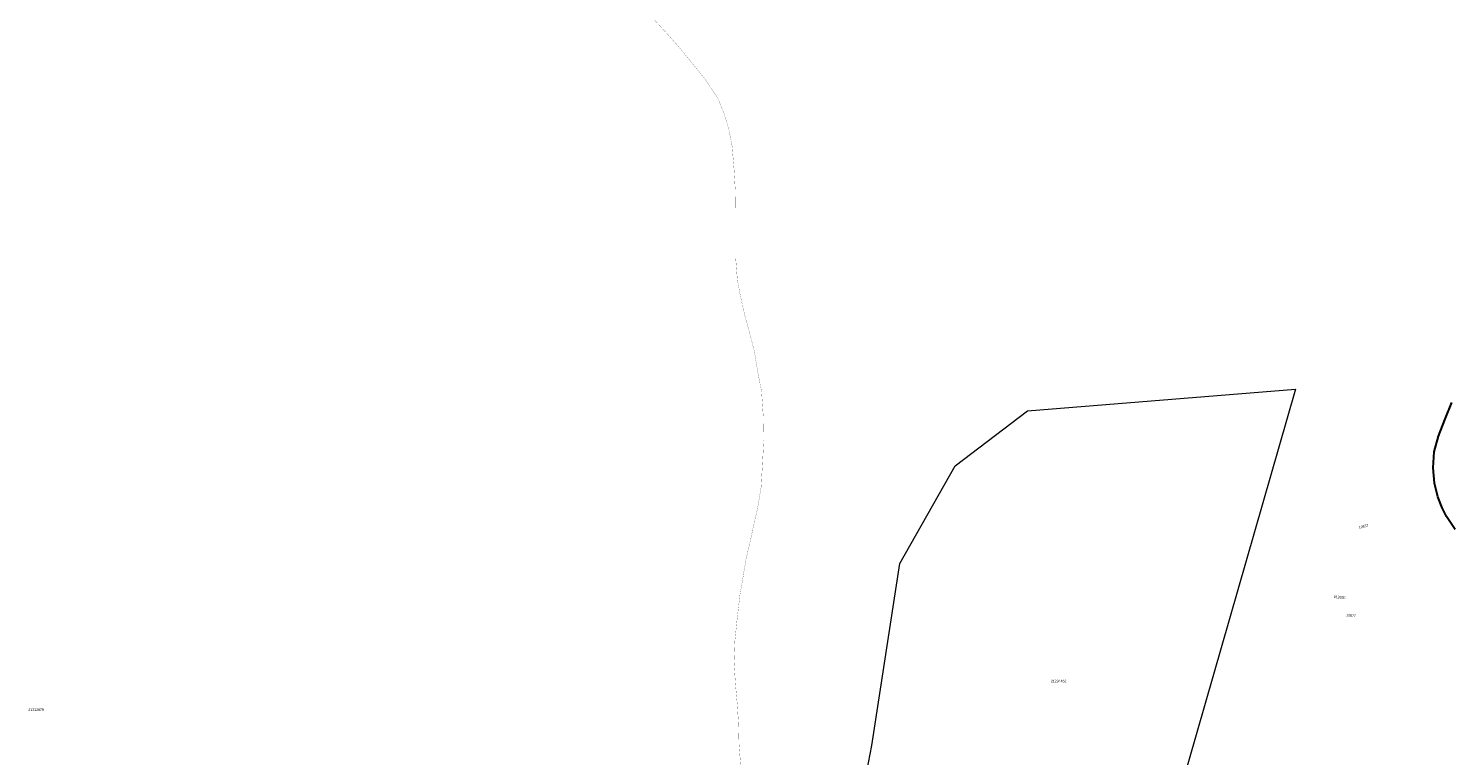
# Model space of a CAD drawing. Header units: metres. Extents: x 347609 to 778661, y 8548087 to 17156749.
# Tile 25 of 49: x 388946 to 389791, y 8578653 to 8579085. Entities that reach past the tile are written whole.
import ezdxf
from ezdxf.enums import TextEntityAlignment as Align

# ---------------------------------------------------------------- set-up
doc = ezdxf.new("R2010")
doc.units = ezdxf.units.M
doc.linetypes.add('ACAD_ISO04W100', pattern=[30, 24, -3, 0, -3])
doc.layers.add('Predios Rurales Nombres', color=7, linetype='Continuous', true_color=0xffffff)
doc.layers.add('Red vial nacional', color=242, linetype='Continuous', lineweight=40)
doc.layers.add('Red vial vecinal', color=241, linetype='ACAD_ISO04W100', lineweight=30)
doc.layers.add('ZR_LIMA_PSAD56_A_WGS84', color=210, linetype='Continuous')
doc.styles.add('ARIAL', font='arial.ttf')
doc.styles.add('MtXpl_MS_Shell_Dlg_2', font='txt')

msp = doc.modelspace()

# ---------------------------------------------------------------- linework, layer by layer
at = {"layer": 'Red vial nacional', "lineweight": 30, "transparency": 33554623}
msp.add_lwpolyline([(389793.3, 8578787.58), (389788.27, 8578795.32), (389785.56, 8578800.46), (389783, 8578807.01), (389781.01, 8578815.06), (389780.33, 8578824.28), (389780.91, 8578833.71), (389783.53, 8578842.94), (389787.18, 8578852.65), (389791.3, 8578862.99)], dxfattribs=at)
at = {"layer": 'Red vial vecinal', "lineweight": 15, "transparency": 33554687, "const_width": 0.1}
msp.add_lwpolyline([(389318, 8579090), (389325.06, 8579082.37), (389332.14, 8579074.43), (389340.95, 8579063.6), (389348, 8579055), (389355.54, 8579043.52), (389359, 8579035), (389362, 8579025), (389363.92, 8579015.07), (389365, 8579002), (389365.79, 8578988.93), (389366, 8578975), (389366, 8578961), (389366, 8578949), (389367, 8578936), (389368.82, 8578926.11), (389371.57, 8578914.27), (389374.03, 8578905.31), (389377.05, 8578893.76), (389379.22, 8578880.61), (389381.39, 8578869.5), (389382.39, 8578854.76), (389382.68, 8578840.46), (389381.97, 8578827.33), (389381.1, 8578812.59), (389379, 8578800), (389376.62, 8578789.92), (389374.74, 8578780.96), (389372, 8578769.27), (389370.41, 8578759.45), (389368.53, 8578748.76), (389366.8, 8578733.74), (389365.5, 8578721.03), (389365, 8578709), (389365.94, 8578695.03), (389367, 8578683), (389367.67, 8578672.51), (389368, 8578660), (389369, 8578647)], dxfattribs=at)
msp.add_lwpolyline([(389318, 8579090), (389325.06, 8579082.37), (389332.14, 8579074.43), (389340.95, 8579063.6), (389348, 8579055), (389355.54, 8579043.52), (389359, 8579035), (389362, 8579025), (389363.92, 8579015.07), (389365, 8579002), (389365.79, 8578988.93), (389366, 8578975), (389366, 8578961), (389366, 8578949), (389367, 8578936), (389368.82, 8578926.11), (389371.57, 8578914.27), (389374.03, 8578905.31), (389377.05, 8578893.76), (389379.22, 8578880.61), (389381.39, 8578869.5), (389382.39, 8578854.76), (389382.68, 8578840.46), (389381.97, 8578827.33), (389381.1, 8578812.59), (389379, 8578800), (389376.62, 8578789.92), (389374.74, 8578780.96), (389372, 8578769.27), (389370.41, 8578759.45), (389368.53, 8578748.76), (389366.8, 8578733.74), (389365.5, 8578721.03), (389365, 8578709), (389365.94, 8578695.03), (389367, 8578683), (389367.67, 8578672.51), (389368, 8578660), (389369, 8578647)], dxfattribs=at)
at = {"layer": 'ZR_LIMA_PSAD56_A_WGS84', "linetype": 'Continuous', "lineweight": 15, "flags": 128}
msp.add_lwpolyline([(389610.54, 8578564.9), (389585.7, 8578522.03), (389531.02, 8578525.44), (389491.35, 8578518.58), (389448.54, 8578536.6), (389422.8, 8578571.94), (389434.96, 8578597.48), (389446.95, 8578659.16), (389463.5, 8578767.43), (389496.35, 8578825.28), (389539.31, 8578858.02), (389698.54, 8578870.89), (389610.54, 8578564.9)], close=True, dxfattribs=at)

# ---------------------------------------------------------------- texts
at = {"layer": 'Predios Rurales Nombres', "color": 251, "true_color": 0x636466, "style": 'ARIAL'}
for s, rotation, p in [('12637', 12.94779, (389736.38, 8578787.59)), ('012635', -4.25741, (389721.14, 8578746.42)), ('12817', -3.78966, (389728.52, 8578735.51))]:
    msp.add_text(s, height=1.5, rotation=rotation, dxfattribs=at).set_placement(p, align=Align.BOTTOM_LEFT)
at = {"layer": 'ZR_LIMA_PSAD56_A_WGS84', "color": 0, "style": 'MtXpl_MS_Shell_Dlg_2'}
for s, p in [('21234462', (389553.22, 8578696.74)), ('21312879', (388945.85, 8578679.74))]:
    msp.add_text(s, height=1.5, dxfattribs=at).set_placement(p)

doc.saveas('drawing.dxf')
